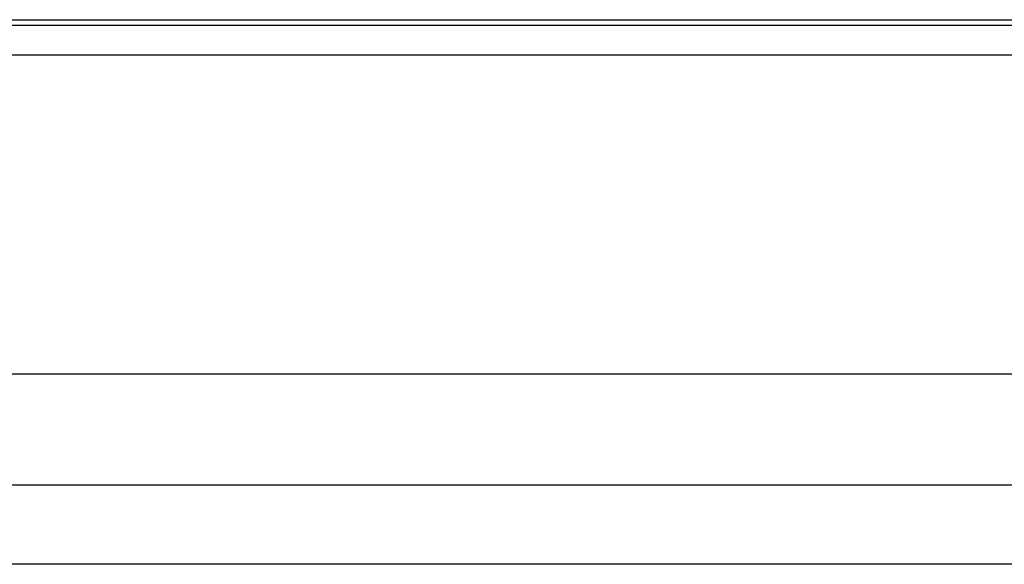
# Model space of a CAD drawing. Header units: millimetres. Extents: x 7146 to 9108, y -1574 to -663.
# Tile 190 of 256: x 7393 to 7415, y -1155 to -1143. Entities that reach past the tile are written whole.
import ezdxf

# ---------------------------------------------------------------- set-up
doc = ezdxf.new("R2010")
doc.units = ezdxf.units.MM
doc.header["$LTSCALE"] = 3

msp = doc.modelspace()

# ---------------------------------------------------------------- linework, layer by layer
at = {"linetype": 'Continuous', "lineweight": 30}
for p, q in [((7221.937, -1143.12), (7507.937, -1143.12)), ((7499.937, -1151.12), (7367.93, -1151.12)), ((7496.223, -1153.62), (7233.651, -1153.62)), ((7494.435, -1155.407), (7235.439, -1155.407))]:
    msp.add_line(p, q, dxfattribs=at)
at = {"linetype": 'Continuous', "lineweight": 30, "flags": 128}
msp.add_lwpolyline([(7507.135, -1143.922), (7507.135, -1143.922), (7505.135, -1143.922), (7497.135, -1143.922), (7465.135, -1143.92), (7337.135, -1143.918), (7279.95, -1143.92), (7233.589, -1143.922), (7222.739, -1143.922), (7222.739, -1143.922)], dxfattribs=at)
at = {"linetype": 'Continuous', "lineweight": 30}
msp.add_open_spline([(7222.412, -1143.243), (7223.223, -1143.245), (7225.005, -1143.248), (7228.731, -1143.243), (7243.592, -1143.249), (7305.265, -1143.237), (7382.537, -1143.242), (7454.945, -1143.248), (7481.945, -1143.241), (7493.765, -1143.249), (7500.86, -1143.26), (7505.58, -1143.248), (7507.937, -1143.243)], degree=3, knots=[0, 0, 0, 0, 0.0085244, 0.0187377, 0.0391506, 0.1646613, 0.6667043, 0.8509736, 0.9254661, 0.9503345, 0.9752021, 1, 1, 1, 1], dxfattribs=at)

doc.saveas('drawing.dxf')
